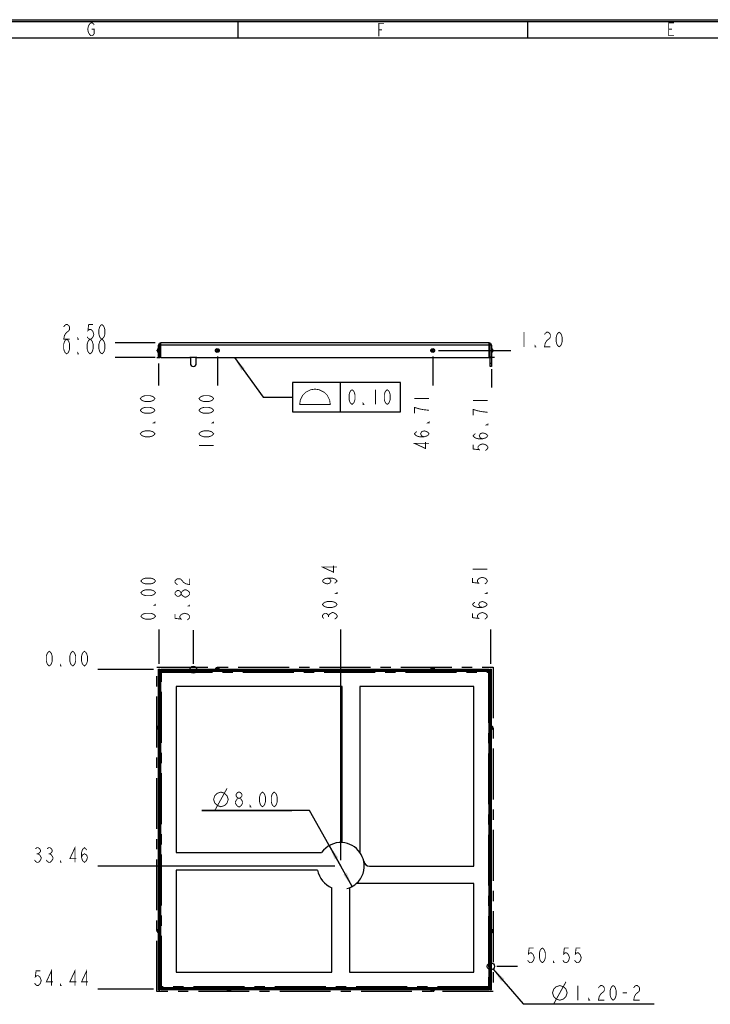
# Model space of a CAD drawing. Header units: millimetres. Extents: x 0 to 420, y 0 to 297.
# Tile 3 of 16: x 87 to 204, y 129 to 297. Entities that reach past the tile are written whole.
import ezdxf

# ---------------------------------------------------------------- set-up
doc = ezdxf.new("R2010")
doc.units = ezdxf.units.MM
doc.header["$LTSCALE"] = 23.1
doc.linetypes.add('CENTER', pattern=[0.6, 0.375, -0.075, 0.075, -0.075])
doc.layers.get('0').update_dxf_attribs({"linetype": 'CONTINUOUS'})
doc.layers.add('DEFAULT_1', color=7, linetype='CENTER')
doc.styles.get("Standard").update_dxf_attribs({"font": 'txt', "width": 0.8})
doc.dimstyles.new('DIMSTYLE_1', dxfattribs={"dimtxt": 2.5, "dimasz": 2.5, "dimexe": 1, "dimexo": 1, "dimtad": 0, "dimtih": 1, "dimtoh": 1, "dimzin": 0, "dimdsep": 46, "dimtxsty": 'STANDARD', "dimblk": '_FILLED', "dimblk1": '_FILLED', "dimblk2": '_FILLED', "dimcen": 0.09, "dimadec": 0, "dimazin": 0, "dimtp": 0.3, "dimtm": 0.3, "dimtfac": 1, "dimtofl": 0, "dimtmove": 0, "dimatfit": 3, "dimldrblk": '_FILLED', "dimfxl": 1, "dimtolj": 1, "dimtzin": 0, "dimarcsym": 0})
doc.dimstyles.new('DIMSTYLE_2', dxfattribs={"dimtxt": 2.5, "dimasz": 2.5, "dimexe": 1, "dimexo": 1, "dimtad": 0, "dimtih": 1, "dimtoh": 1, "dimzin": 0, "dimdsep": 46, "dimtxsty": 'STANDARD', "dimblk": '_FILLED', "dimblk1": '_FILLED', "dimblk2": '_FILLED', "dimcen": 0.09, "dimadec": 0, "dimazin": 0, "dimtp": 0.1, "dimtm": 0.1, "dimtfac": 1, "dimtofl": 0, "dimtmove": 0, "dimatfit": 3, "dimldrblk": '_FILLED', "dimfxl": 1, "dimtolj": 1, "dimtzin": 0, "dimarcsym": 0})
doc.dimstyles.new('DIMSTYLE_3', dxfattribs={"dimtxt": 2.5, "dimasz": 2.5, "dimexe": 1, "dimexo": 1, "dimtad": 0, "dimtih": 1, "dimtoh": 1, "dimzin": 0, "dimdsep": 46, "dimtxsty": 'STANDARD', "dimblk": '_FILLED', "dimblk1": '_FILLED', "dimblk2": '_FILLED', "dimcen": 0.09, "dimadec": 0, "dimazin": 0, "dimtp": 0.2, "dimtm": 0.2, "dimtfac": 1, "dimtofl": 0, "dimtmove": 0, "dimatfit": 3, "dimldrblk": '_FILLED', "dimfxl": 1, "dimtolj": 1, "dimtzin": 0, "dimarcsym": 0})
doc.dimstyles.new('DIMSTYLE_5', dxfattribs={"dimtxt": 2.5, "dimasz": 2.5, "dimexe": 1, "dimexo": 1, "dimtad": 1, "dimzin": 0, "dimdsep": 46, "dimtxsty": 'STANDARD', "dimblk": '_FILLED', "dimblk1": '_FILLED', "dimblk2": '_FILLED', "dimcen": 0.09, "dimadec": 0, "dimazin": 0, "dimtp": 0.1, "dimtm": 0.1, "dimtfac": 1, "dimtmove": 0, "dimatfit": 2, "dimldrblk": '_FILLED', "dimfxl": 1, "dimtolj": 1, "dimtzin": 0, "dimarcsym": 0})
doc.dimstyles.new('DIMSTYLE_7', dxfattribs={"dimtxt": 2.5, "dimasz": 2.5, "dimexe": 1, "dimexo": 1, "dimtad": 1, "dimzin": 0, "dimdsep": 46, "dimtxsty": 'STANDARD', "dimblk": '_FILLED', "dimblk1": '_FILLED', "dimblk2": '_FILLED', "dimcen": 0.09, "dimadec": 0, "dimazin": 0, "dimtp": 0.2, "dimtm": 0.2, "dimtfac": 1, "dimtmove": 0, "dimatfit": 2, "dimldrblk": '_FILLED', "dimfxl": 1, "dimtolj": 1, "dimtzin": 0, "dimarcsym": 0})
doc.dimstyles.get("Standard").update_dxf_attribs({"dimtxt": 2.5, "dimasz": 2.5, "dimexe": 1, "dimexo": 1, "dimtad": 1, "dimzin": 0, "dimdsep": 46, "dimtxsty": 'STANDARD', "dimblk": '_FILLED', "dimblk1": '_FILLED', "dimblk2": '_FILLED', "dimcen": 0.09, "dimadec": 0, "dimazin": 0, "dimtol": 1, "dimtp": 0.01, "dimtm": 0.01, "dimtfac": 1, "dimtofl": 0, "dimtmove": 0, "dimatfit": 3, "dimldrblk": '_FILLED', "dimfxl": 1, "dimtolj": 1, "dimtzin": 0, "dimarcsym": 0})

# ---------------------------------------------------------------- blocks, each defined once
blk = doc.blocks.new('*D0')
at = {"color": 2, "linetype": 'CONTINUOUS'}
blk.add_line((166.8, 187.27), (166.8, 193.12), dxfattribs=at)
blk = doc.blocks.new('_FILLED')
at = {"color": 0, "linetype": 'BYBLOCK'}
blk.add_solid([(0, 0), (-1, 0.14), (-1, -0.14)], dxfattribs=at)
blk = doc.blocks.new('*D1')
at = {"color": 2, "linetype": 'CONTINUOUS'}
blk.add_line((110.29, 187.27), (110.29, 193.12), dxfattribs=at)
blk = doc.blocks.new('*D2')
at = {"color": 2, "linetype": 'CONTINUOUS'}
blk.add_line((141.22, 153.81), (141.22, 193.12), dxfattribs=at)
blk = doc.blocks.new('*D3')
at = {"color": 2, "linetype": 'CONTINUOUS'}
blk.add_line((140.22, 152.81), (99.8, 152.81), dxfattribs=at)
blk = doc.blocks.new('*D4')
at = {"color": 2, "linetype": 'CONTINUOUS'}
blk.add_line((109.29, 186.27), (99.8, 186.27), dxfattribs=at)
blk = doc.blocks.new('*D5')
at = {"color": 2, "linetype": 'CONTINUOUS'}
blk.add_line((109.29, 131.83), (99.8, 131.83), dxfattribs=at)
blk = doc.blocks.new('*D12')
at = {"color": 2, "linetype": 'CONTINUOUS'}
blk.add_line((109.59, 241.94), (102.76, 241.94), dxfattribs=at)
blk = doc.blocks.new('*D13')
at = {"color": 2, "linetype": 'CONTINUOUS'}
blk.add_line((109.59, 239.44), (102.76, 239.44), dxfattribs=at)
blk = doc.blocks.new('*D14')
at = {"color": 2, "linetype": 'CONTINUOUS'}
blk.add_line((116.11, 187.27), (116.11, 193), dxfattribs=at)
blk = doc.blocks.new('*D15')
at = {"color": 2, "linetype": 'CONTINUOUS'}
blk.add_line((167.8, 135.72), (171.32, 135.72), dxfattribs=at)
blk = doc.blocks.new('*D16')
at = {"color": 2, "linetype": 'CONTINUOUS'}
blk.add_line((120.19, 239.64), (120.19, 234.7), dxfattribs=at)
blk = doc.blocks.new('*D17')
at = {"color": 2, "linetype": 'CONTINUOUS'}
blk.add_line((110.19, 238.44), (110.19, 234.7), dxfattribs=at)
blk = doc.blocks.new('*D18')
at = {"color": 2, "linetype": 'CONTINUOUS'}
blk.add_line((156.9, 239.64), (156.9, 234.7), dxfattribs=at)
blk = doc.blocks.new('*D28')
at = {"color": 2, "linetype": 'CONTINUOUS'}
blk.add_line((157.9, 240.64), (170.19, 240.64), dxfattribs=at)
blk = doc.blocks.new('*D33')
at = {"color": 2, "linetype": 'CONTINUOUS'}
for p, q in [((167.19, 135.26), (172.3, 129.32)), ((172.3, 129.32), (175.3, 129.32)), ((175.3, 129.32), (194.64, 129.32))]:
    blk.add_line(p, q, dxfattribs=at)
at = {"color": 2, "linetype": 'CONTINUOUS', "xscale": 2.5, "yscale": 2.5, "zscale": 2.5, "rotation": 130.731109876}
blk.add_blockref('_FILLED', (167.19, 135.26), dxfattribs=at)
blk = doc.blocks.new('*D37')
at = {"color": 2, "linetype": 'CONTINUOUS'}
blk.add_line((166.9, 237.44), (166.9, 234.36), dxfattribs=at)
blk = doc.blocks.new('*D45')
at = {"color": 2, "linetype": 'CONTINUOUS'}
for p, q in [((135.88, 162.28), (117.55, 162.28)), ((117.55, 162.28), (132.88, 162.28)), ((141.22, 152.81), (135.88, 162.28)), ((139.26, 156.29), (141.22, 152.81)), ((143.18, 149.32), (141.22, 152.81))]:
    blk.add_line(p, q, dxfattribs=at)
at = {"color": 2, "linetype": 'CONTINUOUS', "xscale": 2.5, "yscale": 2.5, "zscale": 2.5}
for p, rotation in [((139.26, 156.29), 119.3967198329), ((143.18, 149.32), 299.3967198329)]:
    blk.add_blockref('_FILLED', p, dxfattribs=dict(at, rotation=rotation))

msp = doc.modelspace()

# ---------------------------------------------------------------- linework, layer by layer
at = {"color": 7, "linetype": 'CONTINUOUS', "true_color": 0xf5f5f5}
for p, q in [((0, 297), (420, 297)), ((0.038, 296.671), (419.978, 296.671)), ((123.665, 296.671), (123.665, 293.928)), ((173.05, 296.671), (173.05, 293.928)), ((2.782, 293.928), (417.234, 293.928))]:
    msp.add_line(p, q, dxfattribs=at)
at = {"color": 7, "linetype": 'CONTINUOUS'}
for p, q in [((110.586, 239.438), (110.586, 241.938)), ((166.496, 241.938), (110.586, 241.938)), ((166.496, 239.438), (166.496, 241.938)), ((109.936, 240.584), (109.936, 240.691)), ((110.054, 240.372), (110.054, 240.904)), ((110.186, 240.31), (110.054, 240.372)), ((110.186, 239.438), (110.186, 241.538)), ((110.186, 241.538), (110.386, 241.538)), ((166.496, 241.538), (110.586, 241.538)), ((166.896, 241.538), (166.696, 241.538)), ((166.896, 241.538), (166.896, 237.938)), ((166.896, 240.965), (167.027, 240.904)), ((166.896, 240.31), (167.027, 240.372)), ((167.027, 240.904), (167.027, 240.372)), ((167.146, 240.691), (167.146, 240.584)), ((110.186, 239.438), (110.386, 239.438)), ((110.586, 239.438), (115.506, 239.438)), ((115.606, 239.438), (115.606, 238.438)), ((116.606, 238.438), (116.606, 239.438)), ((116.706, 239.438), (166.496, 239.438)), ((166.696, 239.538), (166.896, 239.538)), ((166.896, 238.438), (166.696, 238.438)), ((166.896, 239.438), (166.796, 239.438)), ((166.896, 237.938), (166.696, 237.938)), ((110.186, 131.727), (110.186, 186.367)), ((110.186, 186.367), (110.386, 186.367)), ((110.586, 186.367), (110.586, 186.167)), ((110.586, 186.367), (166.496, 186.367)), ((115.606, 186.167), (115.606, 186.367)), ((116.606, 186.167), (116.606, 186.367)), ((119.858, 186.367), (119.92, 186.498)), ((119.92, 186.498), (120.452, 186.498)), ((120.133, 186.617), (120.239, 186.617)), ((120.513, 186.367), (120.452, 186.498)), ((156.568, 186.367), (156.63, 186.498)), ((156.63, 186.498), (157.162, 186.498)), ((156.843, 186.617), (156.949, 186.617)), ((157.223, 186.367), (157.162, 186.498)), ((166.496, 186.367), (166.496, 186.167)), ((166.696, 186.367), (166.896, 186.367)), ((166.896, 131.727), (166.896, 186.367)), ((166.896, 180.197), (166.696, 180.197)), ((166.896, 180.024), (166.696, 180.024)), ((109.936, 176.314), (109.936, 176.42)), ((110.186, 176.694), (110.054, 176.633)), ((110.054, 176.101), (110.054, 176.633)), ((166.896, 176.694), (167.027, 176.633)), ((167.027, 176.633), (167.027, 176.101)), ((167.146, 176.42), (167.146, 176.314)), ((110.186, 176.04), (110.054, 176.101)), ((166.896, 176.04), (167.027, 176.101)), ((110.186, 169.11), (110.386, 169.11)), ((110.186, 168.937), (110.386, 168.937)), ((110.186, 162.667), (110.386, 162.667)), ((110.186, 162.494), (110.386, 162.494)), ((109.936, 141.674), (109.936, 141.78)), ((110.186, 142.054), (110.054, 141.993)), ((110.054, 141.461), (110.054, 141.993)), ((110.186, 141.4), (110.054, 141.461)), ((166.896, 142.054), (167.027, 141.993)), ((166.896, 141.4), (167.027, 141.461)), ((167.027, 141.993), (167.027, 141.461)), ((167.146, 141.78), (167.146, 141.674)), ((166.896, 136.217), (166.696, 136.217)), ((166.896, 135.217), (166.696, 135.217)), ((110.186, 131.727), (110.386, 131.727)), ((110.586, 131.727), (110.586, 131.927)), ((166.496, 131.727), (110.586, 131.727)), ((121.858, 131.727), (121.92, 131.596)), ((122.452, 131.596), (121.92, 131.596)), ((122.239, 131.477), (122.133, 131.477)), ((122.513, 131.727), (122.452, 131.596)), ((156.568, 131.727), (156.63, 131.596)), ((157.162, 131.596), (156.63, 131.596)), ((156.949, 131.477), (156.843, 131.477)), ((157.223, 131.727), (157.162, 131.596)), ((166.496, 131.727), (166.496, 131.927)), ((166.896, 131.727), (166.696, 131.727))]:
    msp.add_line(p, q, dxfattribs=at)
at = {"color": 3, "linetype": 'CONTINUOUS'}
for p, q in [((110.386, 239.438), (110.386, 241.538)), ((166.696, 237.938), (166.696, 241.538)), ((110.386, 131.727), (110.386, 186.367)), ((166.696, 131.727), (166.696, 186.367)), ((110.586, 131.927), (110.586, 186.167)), ((110.586, 186.167), (166.496, 186.167)), ((166.496, 185.967), (110.586, 185.967)), ((166.496, 131.927), (166.496, 186.167)), ((113.186, 183.367), (113.186, 155.127)), ((141.481, 183.367), (113.186, 183.367)), ((141.481, 156.799), (141.481, 183.367)), ((144.481, 183.367), (144.481, 155.125)), ((163.896, 183.367), (144.481, 183.367)), ((163.896, 152.807), (163.896, 183.367)), ((113.186, 155.127), (137.962, 155.127)), ((146.12, 152.807), (163.896, 152.807)), ((113.186, 152.127), (113.186, 134.727)), ((137.279, 152.127), (113.186, 152.127)), ((163.896, 149.807), (143.867, 149.807)), ((163.896, 134.727), (163.896, 149.807)), ((139.721, 134.727), (139.721, 149.099)), ((142.721, 149.099), (142.721, 134.727)), ((113.186, 134.727), (139.721, 134.727)), ((142.721, 134.727), (163.896, 134.727)), ((110.586, 132.127), (166.496, 132.127)), ((166.496, 131.927), (110.586, 131.927))]:
    msp.add_line(p, q, dxfattribs=at)
at = {"color": 4, "linetype": 'CONTINUOUS'}
for p, q in [((110.586, 239.438), (110.386, 239.438)), ((116.706, 239.438), (115.506, 239.438)), ((166.496, 239.438), (166.796, 239.438)), ((167.396, 239.438), (166.896, 239.438)), ((110.286, 131.827), (110.286, 186.267)), ((110.286, 186.267), (115.606, 186.267)), ((116.606, 186.267), (166.796, 186.267)), ((166.796, 186.267), (166.796, 136.217)), ((166.796, 135.217), (166.796, 131.827)), ((166.796, 131.827), (110.286, 131.827))]:
    msp.add_line(p, q, dxfattribs=at)
at = {"color": 2, "linetype": 'CONTINUOUS'}
for p, q in [((132.975, 235.205), (132.975, 230.205)), ((151.391, 235.205), (132.975, 235.205)), ((141.204, 230.205), (141.204, 235.205)), ((151.391, 230.205), (151.391, 235.205)), ((132.975, 230.205), (151.391, 230.205))]:
    msp.add_line(p, q, dxfattribs=at)
at = {"color": 7, "linetype": 'CONTINUOUS', "true_color": 0xf5f5f5, "const_width": 0.15}
for points in [[(98.769, 295.37), (99.208, 295.37), (99.208, 294.638), (99.099, 294.455), (98.879, 294.272), (98.66, 294.272), (98.44, 294.455), (98.33, 294.638), (98.221, 294.821), (98.111, 295.37), (98.221, 295.918), (98.33, 296.101), (98.44, 296.284), (98.66, 296.467), (98.879, 296.467), (99.099, 296.284), (99.208, 296.101)], [(147.716, 294.188), (147.716, 296.383), (148.594, 296.383)], [(147.716, 295.286), (148.265, 295.286)], [(197.98, 294.272), (197.102, 294.272), (197.102, 296.467), (197.98, 296.467)], [(197.102, 295.37), (197.65, 295.37)]]:
    msp.add_lwpolyline(points, dxfattribs=at)
at = {"color": 2, "linetype": 'CONTINUOUS', "const_width": 0.15}
for points in [[(94.014, 244.646), (94.139, 244.854), (94.389, 245.063), (94.639, 245.063), (94.889, 244.854), (95.014, 244.646), (95.014, 244.229), (94.889, 244.021)], [(99.015, 245.063), (98.264, 245.063), (98.139, 244.021), (98.389, 244.229), (98.639, 244.229), (98.889, 244.021), (99.015, 243.813), (99.139, 243.396), (99.015, 242.979), (98.889, 242.771), (98.639, 242.563), (98.389, 242.563), (98.139, 242.771), (98.014, 242.979)], [(100.764, 242.354), (100.264, 242.771), (100.139, 242.979), (100.014, 243.396), (100.014, 244.229), (100.139, 244.646), (100.264, 244.854), (100.514, 245.063), (100.764, 244.854), (100.889, 244.646), (101.014, 244.229), (101.014, 243.396), (100.889, 242.979), (100.764, 242.771)], [(94.889, 244.021), (94.389, 243.604), (94.139, 243.188), (94.014, 242.563), (95.014, 242.563)], [(172.438, 243.763), (172.438, 241.263)], [(175.938, 243.346), (176.063, 243.554), (176.313, 243.763), (176.563, 243.763), (176.813, 243.554), (176.938, 243.346), (176.938, 242.929), (176.813, 242.721)], [(178.438, 241.263), (178.188, 241.471), (178.063, 241.679), (177.938, 242.096), (177.938, 242.929), (178.063, 243.346), (178.188, 243.554), (178.438, 243.763), (178.688, 243.554), (178.813, 243.346), (178.938, 242.929), (178.938, 242.096), (178.813, 241.679), (178.688, 241.471), (178.438, 241.263)], [(94.514, 240.063), (94.264, 240.271), (94.139, 240.479), (94.014, 240.896), (94.014, 241.729), (94.139, 242.146), (94.264, 242.354), (94.514, 242.563), (94.764, 242.354), (94.889, 242.146), (95.014, 241.729), (95.014, 240.896), (94.889, 240.479), (94.764, 240.271), (94.514, 240.063)], [(96.514, 242.563), (96.39, 242.563), (96.39, 242.771), (96.514, 242.563)], [(98.514, 240.063), (98.264, 240.271), (98.139, 240.479), (98.014, 240.896), (98.014, 241.729), (98.139, 242.146), (98.264, 242.354), (98.514, 242.563), (98.764, 242.354), (98.889, 242.146), (99.015, 241.729), (99.015, 240.896), (98.889, 240.479), (98.764, 240.271), (98.514, 240.063)], [(100.514, 240.063), (100.264, 240.271), (100.139, 240.479), (100.014, 240.896), (100.014, 241.729), (100.139, 242.146), (100.264, 242.354), (100.764, 242.771)], [(100.764, 242.354), (100.889, 242.146), (101.014, 241.729), (101.014, 240.896), (100.889, 240.479), (100.764, 240.271), (100.514, 240.063)], [(174.438, 241.263), (174.313, 241.263), (174.313, 241.471), (174.438, 241.263)], [(176.813, 242.721), (176.313, 242.304), (176.063, 241.888), (175.938, 241.263), (176.938, 241.263)], [(96.514, 240.063), (96.39, 240.063), (96.39, 240.271), (96.514, 240.063)], [(134.225, 231.455), (134.329, 232.184), (134.745, 233.018), (135.266, 233.539), (136.1, 233.955), (136.829, 234.059), (137.558, 233.955), (138.391, 233.539), (138.912, 233.018), (139.329, 232.184), (139.433, 231.455), (134.225, 231.455)], [(143.141, 231.455), (142.891, 231.664), (142.766, 231.872), (142.641, 232.289), (142.641, 233.122), (142.766, 233.539), (142.891, 233.747), (143.141, 233.955), (143.391, 233.747), (143.516, 233.539), (143.641, 233.122), (143.641, 232.289), (143.516, 231.872), (143.391, 231.664), (143.141, 231.455)], [(147.141, 233.955), (147.141, 231.455)], [(149.141, 231.455), (148.891, 231.664), (148.766, 231.872), (148.641, 232.289), (148.641, 233.122), (148.766, 233.539), (148.891, 233.747), (149.141, 233.955), (149.391, 233.747), (149.516, 233.539), (149.641, 233.122), (149.641, 232.289), (149.516, 231.872), (149.391, 231.664), (149.141, 231.455)], [(109.561, 232.447), (109.353, 232.197), (109.144, 232.072), (108.728, 231.947), (107.894, 231.947), (107.478, 232.072), (107.269, 232.197), (107.061, 232.447), (107.269, 232.697), (107.478, 232.822), (107.894, 232.947), (108.728, 232.947), (109.144, 232.822), (109.353, 232.697), (109.561, 232.447)], [(119.561, 232.447), (119.353, 232.197), (119.144, 232.072), (118.728, 231.947), (117.894, 231.947), (117.478, 232.072), (117.269, 232.197), (117.061, 232.447), (117.269, 232.697), (117.478, 232.822), (117.894, 232.947), (118.728, 232.947), (119.144, 232.822), (119.353, 232.697), (119.561, 232.447)], [(145.141, 231.455), (145.016, 231.455), (145.016, 231.664), (145.141, 231.455)], [(153.771, 232.447), (156.271, 232.447)], [(163.771, 232.105), (166.271, 232.105)], [(109.561, 230.447), (109.353, 230.197), (109.144, 230.072), (108.728, 229.947), (107.894, 229.947), (107.478, 230.072), (107.269, 230.197), (107.061, 230.447), (107.269, 230.697), (107.478, 230.822), (107.894, 230.947), (108.728, 230.947), (109.144, 230.822), (109.353, 230.697), (109.561, 230.447)], [(119.561, 230.447), (119.353, 230.197), (119.144, 230.072), (118.728, 229.947), (117.894, 229.947), (117.478, 230.072), (117.269, 230.197), (117.061, 230.447), (117.269, 230.697), (117.478, 230.822), (117.894, 230.947), (118.728, 230.947), (119.144, 230.822), (119.353, 230.697), (119.561, 230.447)], [(154.604, 230.697), (153.771, 230.947), (153.771, 229.947)], [(156.271, 230.447), (155.229, 230.572), (154.604, 230.697)], [(164.604, 230.355), (163.771, 230.605), (163.771, 229.605)], [(166.271, 230.105), (165.229, 230.23), (164.604, 230.355)], [(109.561, 228.447), (109.561, 228.322), (109.353, 228.322), (109.561, 228.447)], [(119.561, 228.447), (119.561, 228.322), (119.353, 228.322), (119.561, 228.447)], [(156.271, 228.447), (156.271, 228.322), (156.063, 228.322), (156.271, 228.447)], [(166.271, 228.105), (166.271, 227.98), (166.063, 227.98), (166.271, 228.105)], [(109.561, 226.447), (109.353, 226.197), (109.144, 226.072), (108.728, 225.947), (107.894, 225.947), (107.478, 226.072), (107.269, 226.197), (107.061, 226.447), (107.269, 226.697), (107.478, 226.822), (107.894, 226.947), (108.728, 226.947), (109.144, 226.822), (109.353, 226.697), (109.561, 226.447)], [(119.561, 226.447), (119.353, 226.197), (119.144, 226.072), (118.728, 225.947), (117.894, 225.947), (117.478, 226.072), (117.269, 226.197), (117.061, 226.447), (117.269, 226.697), (117.478, 226.822), (117.894, 226.947), (118.728, 226.947), (119.144, 226.822), (119.353, 226.697), (119.561, 226.447)], [(155.438, 225.947), (155.021, 226.072), (154.813, 226.447), (155.021, 226.822), (155.438, 226.947), (155.854, 226.822), (156.063, 226.697), (156.271, 226.447), (156.063, 226.197), (155.854, 226.072), (155.438, 225.947), (154.604, 225.947), (154.188, 226.072), (153.979, 226.197), (153.771, 226.447), (153.979, 226.697), (154.188, 226.822)], [(165.438, 225.605), (165.021, 225.73), (164.813, 226.105), (165.021, 226.48), (165.438, 226.605), (165.854, 226.48), (166.063, 226.355), (166.271, 226.105), (166.063, 225.855), (165.854, 225.73), (165.438, 225.605), (164.604, 225.605), (164.188, 225.73), (163.979, 225.855), (163.771, 226.105), (163.979, 226.355), (164.188, 226.48)], [(156.271, 224.822), (153.771, 224.822), (155.646, 223.947), (155.646, 225.072)], [(163.771, 224.605), (163.771, 223.855), (164.813, 223.73), (164.604, 223.98), (164.604, 224.23), (164.813, 224.48), (165.021, 224.605), (165.438, 224.73), (165.854, 224.605), (166.063, 224.48), (166.271, 224.23), (166.271, 223.98), (166.063, 223.73), (165.854, 223.605)], [(117.061, 224.447), (119.561, 224.447)], [(140.596, 203.744), (138.096, 203.744), (139.971, 202.869), (139.971, 203.994)], [(163.671, 203.369), (166.171, 203.369)], [(109.661, 201.369), (109.453, 201.119), (109.244, 200.994), (108.828, 200.869), (107.994, 200.869), (107.578, 200.994), (107.369, 201.119), (107.161, 201.369), (107.369, 201.619), (107.578, 201.744), (107.994, 201.869), (108.828, 201.869), (109.244, 201.744), (109.453, 201.619), (109.661, 201.369)], [(113.398, 200.751), (113.189, 200.876), (112.981, 201.126), (112.981, 201.376), (113.189, 201.626), (113.398, 201.751), (113.814, 201.751), (114.023, 201.626)], [(114.023, 201.626), (114.439, 201.126), (114.856, 200.876), (115.481, 200.751), (115.481, 201.751)], [(138.929, 201.869), (139.346, 201.744), (139.554, 201.369), (139.346, 200.994), (138.929, 200.869), (138.513, 200.994), (138.304, 201.119), (138.096, 201.369), (138.304, 201.619), (138.513, 201.744), (138.929, 201.869), (139.763, 201.869), (140.179, 201.744), (140.388, 201.619), (140.596, 201.369), (140.388, 201.119), (140.179, 200.994)], [(163.671, 201.869), (163.671, 201.119), (164.713, 200.994), (164.504, 201.244), (164.504, 201.494), (164.713, 201.744), (164.921, 201.869), (165.338, 201.994), (165.754, 201.869), (165.963, 201.744), (166.171, 201.494), (166.171, 201.244), (165.963, 200.994), (165.754, 200.869)], [(109.661, 199.369), (109.453, 199.119), (109.244, 198.994), (108.828, 198.869), (107.994, 198.869), (107.578, 198.994), (107.369, 199.119), (107.161, 199.369), (107.369, 199.619), (107.578, 199.744), (107.994, 199.869), (108.828, 199.869), (109.244, 199.744), (109.453, 199.619), (109.661, 199.369)], [(114.023, 199.126), (113.814, 198.876), (113.606, 198.751), (113.398, 198.751), (113.189, 198.876), (112.981, 199.126), (112.981, 199.376), (113.189, 199.626), (113.398, 199.751), (113.606, 199.751), (113.814, 199.626), (114.023, 199.376)], [(114.648, 198.626), (114.231, 198.876), (114.023, 199.126), (114.023, 199.376), (114.231, 199.626)], [(114.231, 199.626), (114.648, 199.876), (114.856, 199.876), (115.273, 199.626)], [(115.273, 199.626), (115.481, 199.376), (115.481, 199.126)], [(115.273, 198.876), (114.856, 198.626), (114.648, 198.626)], [(115.481, 199.126), (115.273, 198.876)], [(140.596, 199.369), (140.596, 199.244), (140.388, 199.244), (140.596, 199.369)], [(166.171, 199.369), (166.171, 199.244), (165.963, 199.244), (166.171, 199.369)], [(109.661, 197.369), (109.661, 197.244), (109.453, 197.244), (109.661, 197.369)], [(115.481, 197.251), (115.481, 197.126), (115.273, 197.126), (115.481, 197.251)], [(140.596, 197.369), (140.388, 197.119), (140.179, 196.994), (139.763, 196.869), (138.929, 196.869), (138.513, 196.994), (138.304, 197.119), (138.096, 197.369), (138.304, 197.619), (138.513, 197.744), (138.929, 197.869), (139.763, 197.869), (140.179, 197.744), (140.388, 197.619), (140.596, 197.369)], [(165.338, 196.869), (164.921, 196.994), (164.713, 197.369), (164.921, 197.744), (165.338, 197.869), (165.754, 197.744), (165.963, 197.619), (166.171, 197.369), (165.963, 197.119), (165.754, 196.994), (165.338, 196.869), (164.504, 196.869), (164.088, 196.994), (163.879, 197.119), (163.671, 197.369), (163.879, 197.619), (164.088, 197.744)], [(109.661, 195.369), (109.453, 195.119), (109.244, 194.994), (108.828, 194.869), (107.994, 194.869), (107.578, 194.994), (107.369, 195.119), (107.161, 195.369), (107.369, 195.619), (107.578, 195.744), (107.994, 195.869), (108.828, 195.869), (109.244, 195.744), (109.453, 195.619), (109.661, 195.369)], [(112.981, 195.751), (112.981, 195.001), (114.023, 194.876), (113.814, 195.126), (113.814, 195.376), (114.023, 195.626), (114.231, 195.751), (114.648, 195.876), (115.064, 195.751), (115.273, 195.626), (115.481, 195.376), (115.481, 195.126), (115.273, 194.876), (115.064, 194.751)], [(138.304, 194.994), (138.096, 195.244), (138.096, 195.494), (138.304, 195.744), (138.513, 195.869), (138.721, 195.869), (138.929, 195.744), (139.138, 195.494), (139.346, 195.744)], [(139.138, 195.244), (139.138, 195.494)], [(139.346, 195.744), (139.763, 195.994), (139.971, 195.994)], [(139.971, 195.994), (140.388, 195.744), (140.596, 195.494), (140.596, 195.244), (140.388, 194.994), (140.179, 194.869)], [(163.671, 195.869), (163.671, 195.119), (164.713, 194.994), (164.504, 195.244), (164.504, 195.494), (164.713, 195.744), (164.921, 195.869), (165.338, 195.994), (165.754, 195.869), (165.963, 195.744), (166.171, 195.494), (166.171, 195.244), (165.963, 194.994), (165.754, 194.869)], [(91.553, 186.892), (91.303, 187.1), (91.178, 187.309), (91.053, 187.725), (91.053, 188.559), (91.178, 188.975), (91.303, 189.184), (91.553, 189.392), (91.803, 189.184), (91.928, 188.975), (92.053, 188.559), (92.053, 187.725), (91.928, 187.309), (91.803, 187.1), (91.553, 186.892)], [(95.553, 186.892), (95.303, 187.1), (95.178, 187.309), (95.053, 187.725), (95.053, 188.559), (95.178, 188.975), (95.303, 189.184), (95.553, 189.392), (95.803, 189.184), (95.928, 188.975), (96.053, 188.559), (96.053, 187.725), (95.928, 187.309), (95.803, 187.1), (95.553, 186.892)], [(97.553, 186.892), (97.303, 187.1), (97.178, 187.309), (97.053, 187.725), (97.053, 188.559), (97.178, 188.975), (97.303, 189.184), (97.553, 189.392), (97.803, 189.184), (97.928, 188.975), (98.053, 188.559), (98.053, 187.725), (97.928, 187.309), (97.803, 187.1), (97.553, 186.892)], [(93.553, 186.892), (93.428, 186.892), (93.428, 187.1), (93.553, 186.892)], [(119.758, 162.282), (121.841, 166.032)], [(119.549, 164.157), (119.758, 164.782), (120.174, 165.198), (120.799, 165.407), (121.424, 165.198), (121.841, 164.782), (122.049, 164.157), (121.841, 163.532), (121.424, 163.115), (120.799, 162.907), (120.174, 163.115), (119.758, 163.532), (119.549, 164.157)], [(123.758, 164.365), (123.508, 164.573), (123.383, 164.782), (123.383, 164.99), (123.508, 165.198), (123.758, 165.407), (124.008, 165.407), (124.258, 165.198), (124.383, 164.99), (124.383, 164.782), (124.258, 164.573), (124.008, 164.365)], [(123.508, 164.157), (123.758, 164.365), (124.008, 164.365), (124.258, 164.157), (124.508, 163.74)], [(127.883, 162.907), (127.633, 163.115), (127.508, 163.324), (127.383, 163.74), (127.383, 164.573), (127.508, 164.99), (127.633, 165.198), (127.883, 165.407), (128.133, 165.198), (128.258, 164.99), (128.383, 164.573), (128.383, 163.74), (128.258, 163.324), (128.133, 163.115), (127.883, 162.907)], [(129.883, 162.907), (129.633, 163.115), (129.508, 163.324), (129.383, 163.74), (129.383, 164.573), (129.508, 164.99), (129.633, 165.198), (129.883, 165.407), (130.133, 165.198), (130.258, 164.99), (130.383, 164.573), (130.383, 163.74), (130.258, 163.324), (130.133, 163.115), (129.883, 162.907)], [(123.508, 163.115), (123.258, 163.532), (123.258, 163.74), (123.508, 164.157)], [(123.758, 162.907), (123.508, 163.115)], [(124.508, 163.532), (124.258, 163.115), (124.008, 162.907), (123.758, 162.907)], [(124.508, 163.74), (124.508, 163.532)], [(125.883, 162.907), (125.758, 162.907), (125.758, 163.115), (125.883, 162.907)], [(95.928, 153.432), (95.928, 155.932), (95.053, 154.057), (96.178, 154.057)], [(97.053, 154.265), (97.178, 154.682), (97.553, 154.89), (97.928, 154.682), (98.053, 154.265), (97.928, 153.849), (97.803, 153.64), (97.553, 153.432), (97.303, 153.64), (97.178, 153.849), (97.053, 154.265), (97.053, 155.099), (97.178, 155.515), (97.303, 155.724), (97.553, 155.932), (97.803, 155.724), (97.928, 155.515)], [(89.178, 155.724), (89.428, 155.932), (89.678, 155.932), (89.928, 155.724), (90.053, 155.515), (90.053, 155.307), (89.928, 155.099), (89.678, 154.89), (89.928, 154.682), (90.178, 154.265)], [(89.428, 154.89), (89.678, 154.89)], [(90.178, 154.265), (90.178, 154.057)], [(91.178, 155.724), (91.428, 155.932), (91.678, 155.932), (91.928, 155.724), (92.053, 155.515), (92.053, 155.307), (91.928, 155.099), (91.678, 154.89), (91.928, 154.682), (92.178, 154.265)], [(91.428, 154.89), (91.678, 154.89)], [(92.178, 154.265), (92.178, 154.057)], [(90.178, 154.057), (89.928, 153.64), (89.678, 153.432), (89.428, 153.432), (89.178, 153.64), (89.053, 153.849)], [(92.178, 154.057), (91.928, 153.64), (91.678, 153.432), (91.428, 153.432), (91.178, 153.64), (91.053, 153.849)], [(93.553, 153.432), (93.428, 153.432), (93.428, 153.64), (93.553, 153.432)], [(174.072, 138.842), (173.322, 138.842), (173.197, 137.8), (173.447, 138.009), (173.697, 138.009), (173.947, 137.8), (174.072, 137.592), (174.197, 137.175), (174.072, 136.759), (173.947, 136.55), (173.697, 136.342), (173.447, 136.342), (173.197, 136.55), (173.072, 136.759)], [(175.572, 136.342), (175.322, 136.55), (175.197, 136.759), (175.072, 137.175), (175.072, 138.009), (175.197, 138.425), (175.322, 138.634), (175.572, 138.842), (175.822, 138.634), (175.947, 138.425), (176.072, 138.009), (176.072, 137.175), (175.947, 136.759), (175.822, 136.55), (175.572, 136.342)], [(180.072, 138.842), (179.322, 138.842), (179.197, 137.8), (179.447, 138.009), (179.697, 138.009), (179.947, 137.8), (180.072, 137.592), (180.197, 137.175), (180.072, 136.759), (179.947, 136.55), (179.697, 136.342), (179.447, 136.342), (179.197, 136.55), (179.072, 136.759)], [(182.072, 138.842), (181.322, 138.842), (181.197, 137.8), (181.447, 138.009), (181.697, 138.009), (181.947, 137.8), (182.072, 137.592), (182.197, 137.175), (182.072, 136.759), (181.947, 136.55), (181.697, 136.342), (181.447, 136.342), (181.197, 136.55), (181.072, 136.759)], [(177.572, 136.342), (177.447, 136.342), (177.447, 136.55), (177.572, 136.342)], [(90.053, 134.952), (89.303, 134.952), (89.178, 133.91), (89.428, 134.119), (89.678, 134.119), (89.928, 133.91), (90.053, 133.702), (90.178, 133.285), (90.053, 132.869), (89.928, 132.66), (89.678, 132.452), (89.428, 132.452), (89.178, 132.66), (89.053, 132.869)], [(91.928, 132.452), (91.928, 134.952), (91.053, 133.077), (92.178, 133.077)], [(95.928, 132.452), (95.928, 134.952), (95.053, 133.077), (96.178, 133.077)], [(97.928, 132.452), (97.928, 134.952), (97.053, 133.077), (98.178, 133.077)], [(93.553, 132.452), (93.428, 132.452), (93.428, 132.66), (93.553, 132.452)], [(177.302, 131.198), (177.51, 131.823), (177.927, 132.239), (178.552, 132.448), (179.177, 132.239), (179.594, 131.823), (179.802, 131.198), (179.594, 130.573), (179.177, 130.156), (178.552, 129.948), (177.927, 130.156), (177.51, 130.573), (177.302, 131.198)], [(177.51, 129.323), (179.594, 133.073)], [(187.635, 129.948), (187.385, 130.156), (187.26, 130.364), (187.135, 130.781), (187.135, 131.614), (187.26, 132.031), (187.385, 132.239), (187.635, 132.448), (187.885, 132.239), (188.01, 132.031), (188.135, 131.614), (188.135, 130.781), (188.01, 130.364), (187.885, 130.156), (187.635, 129.948)], [(181.635, 132.448), (181.635, 129.948)], [(186.01, 131.406), (185.51, 130.989), (185.26, 130.573), (185.135, 129.948), (186.135, 129.948)], [(185.135, 132.031), (185.26, 132.239), (185.51, 132.448), (185.76, 132.448), (186.01, 132.239), (186.135, 132.031), (186.135, 131.614), (186.01, 131.406)], [(189.26, 131.198), (190.01, 131.198)], [(192.01, 131.406), (191.51, 130.989), (191.26, 130.573), (191.135, 129.948), (192.135, 129.948)], [(191.135, 132.031), (191.26, 132.239), (191.51, 132.448), (191.76, 132.448), (192.01, 132.239), (192.135, 132.031), (192.135, 131.614), (192.01, 131.406)], [(183.635, 129.948), (183.51, 129.948), (183.51, 130.156), (183.635, 129.948)]]:
    msp.add_lwpolyline(points, dxfattribs=at)
at = {"color": 7, "linetype": 'CONTINUOUS'}
for centre, radius in [((120.186, 240.638), 0.327), ((120.186, 240.638), 0.266), ((120.186, 240.638), 0.0532), ((156.896, 240.638), 0.327), ((156.896, 240.638), 0.266), ((156.896, 240.638), 0.0532)]:
    msp.add_circle(centre, radius, dxfattribs=at)
at = {"color": 4, "linetype": 'CONTINUOUS'}
for centre in [(116.106, 186.267), (166.796, 135.717)]:
    msp.add_circle(centre, 0.6, dxfattribs=at)
at = {"color": 7, "linetype": 'CONTINUOUS'}
for centre, radius, start, end in [((110.586, 241.538), 0.4, 90, 180), ((166.496, 241.538), 0.4, 0, 90), ((110.186, 240.691), 0.25, 121.69865, 180), ((110.186, 240.584), 0.25, 180, 238.30135), ((110.386, 240.367), 0.631, 108.4904, 121.69865), ((110.386, 240.908), 0.631, 238.30135, 251.5096), ((166.696, 240.367), 0.631, 58.30135, 71.5096), ((166.696, 240.908), 0.631, 288.4904, 301.69865), ((166.896, 240.691), 0.25, 0, 58.30135), ((166.896, 240.584), 0.25, 301.69865, 360), ((116.106, 238.438), 0.5, 180, 360), ((120.456, 186.167), 0.631, 148.30135, 161.5096), ((120.133, 186.367), 0.25, 90, 148.30135), ((120.239, 186.367), 0.25, 31.69865, 90), ((119.915, 186.167), 0.631, 18.4904, 31.69865), ((157.166, 186.167), 0.631, 148.30135, 161.5096), ((156.843, 186.367), 0.25, 90, 148.30135), ((156.949, 186.367), 0.25, 31.69865, 90), ((156.625, 186.167), 0.631, 18.4904, 31.69865), ((110.186, 176.42), 0.25, 121.69865, 180), ((110.186, 176.314), 0.25, 180, 238.30135), ((166.896, 176.42), 0.25, 0, 58.30135), ((166.896, 176.314), 0.25, 301.69865, 360), ((110.186, 141.78), 0.25, 121.69865, 180), ((110.186, 141.674), 0.25, 180, 238.30135), ((166.896, 141.78), 0.25, 0, 58.30135), ((166.896, 141.674), 0.25, 301.69865, 360), ((122.456, 131.927), 0.631, 198.4904, 211.69865), ((122.133, 131.727), 0.25, 211.69865, 270), ((122.239, 131.727), 0.25, 270, 328.30135), ((121.915, 131.927), 0.631, 328.30135, 341.5096), ((157.166, 131.927), 0.631, 198.4904, 211.69865), ((156.843, 131.727), 0.25, 211.69865, 270), ((156.949, 131.727), 0.25, 270, 328.30135), ((156.625, 131.927), 0.631, 328.30135, 341.5096)]:
    msp.add_arc(centre, radius, start, end, dxfattribs=at)
at = {"color": 3, "linetype": 'CONTINUOUS'}
for centre, radius, start, end in [((110.586, 241.538), 0.2, 90, 180), ((166.496, 241.538), 0.2, 0, 90), ((141.221, 152.807), 4, 86.27315, 144.54946), ((141.221, 152.807), 4, 11.53696, 35.41264), ((146.12, 153.807), 1, 191.53696, 270), ((141.221, 152.807), 4, 189.78782, 247.97569), ((141.221, 152.807), 4, 292.02431, 311.40962)]:
    msp.add_arc(centre, radius, start, end, dxfattribs=at)
at = {"color": 2, "linetype": 'CONTINUOUS'}
for start, end in [(35.41264, 86.27315), (311.40962, 11.53696), (285.36048, 292.02431)]:
    msp.add_arc((141.221, 152.807), 4, start, end, dxfattribs=at)
at = {"color": 3, "linetype": 'CONTINUOUS'}
for points, knots in [([(110.489, 186.095), (110.46, 186.138), (110.409, 186.222), (110.386, 186.321), (110.386, 186.367)], [0, 0, 0, 0, 0.5286347, 1, 1, 1, 1]), ([(166.592, 186.095), (166.622, 186.138), (166.673, 186.222), (166.696, 186.321), (166.696, 186.367)], [0, 0, 0, 0, 0.5286347, 1, 1, 1, 1]), ([(110.586, 185.967), (110.577, 185.978), (110.544, 186.02), (110.512, 186.062), (110.489, 186.095)], [0, 0, 0, 0, 0.2536991, 1, 1, 1, 1]), ([(166.496, 185.967), (166.504, 185.978), (166.537, 186.02), (166.57, 186.062), (166.592, 186.095)], [0, 0, 0, 0, 0.2536991, 1, 1, 1, 1]), ([(110.489, 131.999), (110.46, 131.956), (110.409, 131.872), (110.386, 131.773), (110.386, 131.727)], [0, 0, 0, 0, 0.5286347, 1, 1, 1, 1]), ([(110.586, 132.127), (110.577, 132.116), (110.544, 132.074), (110.512, 132.032), (110.489, 131.999)], [0, 0, 0, 0, 0.2536991, 1, 1, 1, 1]), ([(166.496, 132.127), (166.504, 132.116), (166.537, 132.074), (166.57, 132.032), (166.592, 131.999)], [0, 0, 0, 0, 0.2536991, 1, 1, 1, 1]), ([(166.592, 131.999), (166.622, 131.956), (166.673, 131.872), (166.696, 131.773), (166.696, 131.727)], [0, 0, 0, 0, 0.5286347, 1, 1, 1, 1])]:
    msp.add_open_spline(points, degree=3, knots=knots, dxfattribs=at)
at = {"layer": 'DEFAULT_1', "color": 4, "linetype": 'CENTER'}
for p, q in [((109.881, 239.438), (110.186, 239.438)), ((109.881, 131.422), (109.881, 186.672)), ((109.881, 186.672), (167.201, 186.672)), ((167.201, 186.672), (167.201, 131.422)), ((110.691, 132.232), (110.691, 185.862)), ((110.691, 185.862), (166.391, 185.862)), ((166.391, 185.862), (166.391, 132.232)), ((167.201, 131.422), (109.881, 131.422)), ((166.391, 132.232), (110.691, 132.232))]:
    msp.add_line(p, q, dxfattribs=at)

# ---------------------------------------------------------------- dimensions: what is measured, and where the dimension line sits
at = {"color": 2, "linetype": 'CONTINUOUS'}
for feature_location, offset, dtype, origin, dimstyle, picture, middle in [((109.586, 241.938), (-6.821, 0), 0, (110.586, 239.438), 'DIMSTYLE_2', '*D12', (93.514, 242.563)), ((109.585842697, 239.437638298), (-6.821345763, 0), 0, (110.585842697, 239.437638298), 'DIMSTYLE_2', '*D13', (93.514496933, 240.062638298)), ((156.896, 239.638), (0, -4.941), 1, (110.186, 240.638), 'DIMSTYLE_1', '*D18', (156.271, 223.447)), ((157.896, 240.638), (12.292, 0), 0, (156.896, 239.438), 'DIMSTYLE_2', '*D28', (171.438, 241.263)), ((110.185842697, 238.437638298), (0, -3.741090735), 1, (110.185842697, 239.437638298), 'DIMSTYLE_2', '*D17', (109.560842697, 225.446547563)), ((120.186, 239.638), (0, -4.941), 1, (110.186, 239.438), 'DIMSTYLE_3', '*D16', (119.561, 223.447)), ((166.896, 237.438), (0, -3.082), 1, (110.186, 238.438), 'DIMSTYLE_1', '*D37', (166.271, 223.105)), ((110.285842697, 187.267022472), (0, 5.852386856), 1, (110.285842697, 186.267022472), 'DIMSTYLE_2', '*D1', (109.660842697, 194.369409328)), ((166.796, 187.267), (0, 5.852), 1, (110.286, 186.267), 'DIMSTYLE_1', '*D0', (166.171, 194.369)), ((141.220842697, 153.807022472), (0, 39.312386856), 1, (110.285842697, 152.807022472), 'DIMSTYLE_1', '*D2', (140.595842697, 194.369409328)), ((116.106, 187.267), (0, 5.734), 1, (110.286, 186.267), 'DIMSTYLE_2', '*D14', (115.481, 194.251)), ((140.221, 152.807), (-40.418, 0), 0, (110.286, 186.267), 'DIMSTYLE_1', '*D3', (88.553, 153.432)), ((109.286, 131.827), (-9.483, 0), 0, (110.286, 186.267), 'DIMSTYLE_1', '*D5', (88.553, 132.452)), ((109.285842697, 186.267022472), (-9.482657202, 0), 0, (110.285842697, 186.267022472), 'DIMSTYLE_2', '*D4', (90.553185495, 186.892022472)), ((167.796, 135.717), (3.526, 0), 0, (166.796, 186.267), 'DIMSTYLE_1', '*D15', (172.572, 136.342))]:
    dim = msp.add_ordinate_dim(feature_location=feature_location, offset=offset, dtype=dtype, origin=origin, dimstyle=dimstyle, override={"dimtad": 1, "dimtih": 0, "dimtoh": 0}, dxfattribs=at)
    dim.commit()
    dim.dimension.update_dxf_attribs({"geometry": picture, "text_midpoint": middle})
for p1, p2, text, dimstyle, picture, middle in [((139.257, 156.292), (143.184, 149.322), '%%c<>', 'DIMSTYLE_7', '*D45', (119.549, 162.907)), ((167.187, 135.262), (166.404, 136.172), '%%c<>-2', 'DIMSTYLE_5', '*D33', (177.302, 129.948))]:
    dim = msp.add_diameter_dim_2p(p1=p1, p2=p2, text=text, dimstyle=dimstyle, override={"dimtih": 1, "dimtoh": 1, "dimpost": '<>'}, dxfattribs=at)
    dim.commit()
    dim.dimension.update_dxf_attribs({"geometry": picture, "text_midpoint": middle, "dimtype": 163})

# ---------------------------------------------------------------- leaders
msp.add_leader([(123.111, 239.438), (127.975, 232.705), (132.975, 232.705)], dimstyle='STANDARD', override={"dimtad": 0}, dxfattribs=at)

doc.saveas('drawing.dxf')
